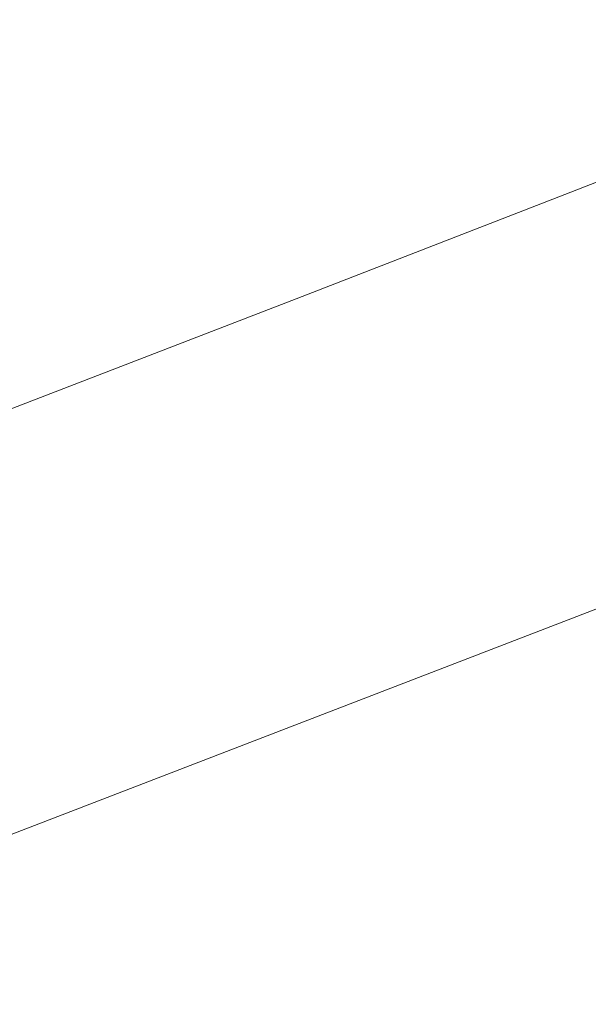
# Model space of a CAD drawing. Extents: x 1620613 to 1693141, y 557269 to 607790.
# Tile 75 of 256: x 1620780.66 to 1620782.1, y 607291.72 to 607294.2. Entities that reach past the tile are written whole.
import ezdxf

# ---------------------------------------------------------------- set-up
doc = ezdxf.new("R2010")
doc.units = 0
doc.header["$LTSCALE"] = 10
doc.header["$MEASUREMENT"] = 0
doc.linetypes.add('DGN Style 2', pattern=[7.346996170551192, 4.408197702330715, -2.938798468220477])
doc.linetypes.add('DGN Style 3', pattern=[10.28579463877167, 7.346996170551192, -2.938798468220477])
doc.layers.add('DT_X_Contour_Minor', color=136, linetype='DGN Style 3', lineweight=0)
doc.layers.add('SV_X_Top_of_Bank', color=97, linetype='DGN Style 2', lineweight=0)

# ---------------------------------------------------------------- blocks, each defined once
blk = doc.blocks.new('*U1004')
at = {"layer": 'DT_X_Contour_Minor', "transparency": 33554559, "flags": 128}
for points, elevation in [([(-15.21616715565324, 53.13950447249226), (-19.81874134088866, 49.86354265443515), (-20.72156229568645, 49.22141635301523), (-21.45749336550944, 48.69902108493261), (-22.02653455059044, 48.29635685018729), (-22.42868585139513, 48.01342364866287), (-23.27856947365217, 47.41857648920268), (-23.80416834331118, 46.98556298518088), (-24.74355223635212, 46.13265784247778), (-26.09672115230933, 44.85986106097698), (-27.86367509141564, 43.16717264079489), (-33.12726562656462, 38.09348133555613), (-34.87997650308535, 36.41065848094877), (-36.19041623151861, 35.16745839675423), (-37.05858481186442, 34.36388108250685), (-37.48448224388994, 33.99992653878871), (-38.03051386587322, 33.61554478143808), (-38.21858775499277, 33.48693160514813), (-38.37328570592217, 33.38937839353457), (-38.49460771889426, 33.32288514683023), (-38.5825537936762, 33.28745186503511), (-38.77257540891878, 33.23437640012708), (-38.88521126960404, 33.17604471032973), (-39.08060264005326, 33.04085623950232), (-39.3587495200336, 32.82881098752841), (-39.71965190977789, 32.53990895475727), (-40.79239896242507, 31.66702782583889), (-41.21281239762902, 31.37527341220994), (-41.66949241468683, 31.15467101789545), (-42.16243901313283, 31.00522064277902), (-42.6916521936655, 30.92692228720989), (-44.15124278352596, 30.8129960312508), (-44.65910627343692, 30.77541925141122), (-45.08800380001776, 30.74813360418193), (-45.43793536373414, 30.73113908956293), (-45.7089009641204, 30.72443570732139), (-46.78915318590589, 30.71716589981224), (-50.25550565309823, 29.22997960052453), (-51.06818505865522, 28.88110715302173), (-52.02064364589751, 28.47185536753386), (-53.11288141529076, 28.00222424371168), (-54.34489836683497, 27.47221378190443), (-57.81664914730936, 25.97834676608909), (-59.108489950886, 25.4196177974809), (-60.38019927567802, 24.86383115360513), (-61.63177712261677, 24.31098683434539), (-62.86322349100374, 23.76108483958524), (-66.12023850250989, 22.29860262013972), (-67.36429721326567, 21.74074830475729), (-68.65371208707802, 21.16404702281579), (-69.9884831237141, 20.56849877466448), (-71.36861032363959, 19.95410356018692), (-75.10942440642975, 18.29058703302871), (-76.51567851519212, 17.66446206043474), (-77.92883027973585, 17.03372453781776), (-79.34887969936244, 16.39837446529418), (-80.77582677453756, 15.75841184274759), (-84.59021584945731, 14.04569478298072), (-85.96780275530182, 13.42649090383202), (-87.23977166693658, 12.8534170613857), (-88.40612258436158, 12.32647325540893), (-89.46685550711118, 11.84565948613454), (-92.15465264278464, 10.62499615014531), (-93.16140094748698, 10.16824392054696), (-94.16579800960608, 9.713484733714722), (-95.16784382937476, 9.260718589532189), (-96.16753840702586, 8.809945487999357), (-98.83025562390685, 7.610541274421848), (-99.75191201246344, 7.19545492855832), (-100.5198432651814, 6.84974905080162), (-101.1340493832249, 6.573423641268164), (-101.5945303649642, 6.366478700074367), (-102.6175128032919, 5.907132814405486), (-103.011255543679, 5.728681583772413), (-103.425246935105, 5.537837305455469), (-103.8594869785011, 5.334599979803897), (-104.3139756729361, 5.1189696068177), (-105.5529437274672, 4.527431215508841), (-105.9805033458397, 4.32358178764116), (-106.3339561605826, 4.1556872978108), (-106.613302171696, 4.023747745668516), (-106.818541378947, 3.927763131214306), (-107.2670368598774, 3.719744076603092), (-107.4843943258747, 3.619638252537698), (-107.8000951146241, 3.475335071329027), (-108.2141392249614, 3.286834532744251), (-108.7265266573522, 3.054136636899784), (-110.2240175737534, 2.374679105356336), (-110.7152033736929, 2.152073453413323), (-111.0656425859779, 1.993849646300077), (-111.2753352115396, 1.900007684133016), (-111.3442812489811, 1.870547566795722), (-111.3404752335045, 1.87782971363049), (-111.3429190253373, 1.878463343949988), (-111.3531049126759, 1.874902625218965), (-111.371032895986, 1.867147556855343), (-111.3967029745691, 1.855198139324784), (-111.4754793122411, 1.817740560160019), (-111.5018743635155, 1.805381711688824), (-111.5219772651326, 1.796398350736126), (-111.5357880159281, 1.79079047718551), (-111.5433066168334, 1.788558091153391), (-111.5549666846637, 1.787105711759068), (-111.5624210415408, 1.784814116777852), (-111.5760390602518, 1.779028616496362), (-111.5958207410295, 1.769749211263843), (-111.6217660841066, 1.756975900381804), (-111.6991718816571, 1.718255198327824), (-111.7342200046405, 1.700687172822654), (-111.7813100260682, 1.677023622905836), (-111.8404419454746, 1.647264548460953), (-111.9116157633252, 1.611409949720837), (-112.2718580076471, 1.429865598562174), (-113.0350606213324, -0.2474059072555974), (-113.2177541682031, -0.6502334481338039), (-113.4387479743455, -1.13988542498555), (-113.6980420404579, -1.716361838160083), (-113.9956363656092, -2.379662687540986), (-114.8402882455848, -4.264230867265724), (-115.2146300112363, -4.99066763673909), (-115.7041663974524, -5.756551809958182), (-116.3088974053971, -6.561883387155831), (-117.0288230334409, -7.406662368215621), (-120.6572634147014, -11.44100822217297), (-121.7109238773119, -12.4702595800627), (-121.9242665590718, -12.67251216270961), (-122.1127258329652, -12.838162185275), (-122.2763016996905, -12.96720964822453), (-122.4149941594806, -13.0596545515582), (-122.7516628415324, -13.25737088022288), (-123.1181484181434, -13.47519358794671), (-123.9651036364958, -13.98037446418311), (-125.2925284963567, -14.77291350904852), (-127.1004229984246, -15.85281072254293), (-132.5621011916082, -19.11568085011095), (-134.3564604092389, -20.18775530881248), (-135.643279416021, -20.95682608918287), (-136.4225582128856, -21.4228931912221), (-136.6942967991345, -21.5859566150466), (-136.7422127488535, -21.61678750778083), (-136.7928334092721, -21.64935871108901), (-136.9087584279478, -21.72394915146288), (-137.0899878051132, -21.84055882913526), (-137.3365215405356, -21.99918774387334), (-138.0810173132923, -22.47822383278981), (-138.3978712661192, -22.6746115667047), (-138.790061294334, -22.90449770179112), (-139.2575873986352, -23.16788223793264), (-139.8004495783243, -23.46476517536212), (-142.5095905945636, -24.92838181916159), (-153.1870326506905, -30.13426355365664), (-155.2248335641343, -31.12493864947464), (-156.7621897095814, -31.86587176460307), (-157.7991010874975, -32.35706289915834), (-158.3355676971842, -32.59851205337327), (-159.0988856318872, -32.90938715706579), (-159.3740378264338, -33.02320973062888), (-159.6270059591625, -33.13152112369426), (-159.8577900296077, -33.23432133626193), (-160.0663900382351, -33.33161036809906), (-160.5930779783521, -33.58369954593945), (-160.8051329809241, -33.66154300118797), (-161.0462820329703, -33.70600648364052), (-161.3165251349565, -33.71708999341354), (-161.615862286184, -33.69479353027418), (-162.4528867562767, -33.59082966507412), (-162.9269289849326, -33.66899306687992), (-163.721287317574, -33.98145617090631), (-164.8359617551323, -34.52821897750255), (-166.2709522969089, -35.30928148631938), (-170.5246818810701, -37.7045144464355), (-172.1231266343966, -38.57648387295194), (-173.7281637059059, -39.39596743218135), (-175.339793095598, -40.16296512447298), (-176.9580148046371, -40.87747694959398), (-181.2820624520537, -42.71286066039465), (-182.7909117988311, -43.35069092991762), (-184.0744241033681, -43.88764395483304), (-185.1325993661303, -44.32371973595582), (-185.9654375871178, -44.65891827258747), (-187.8858901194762, -45.41827804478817), (-188.520472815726, -45.67012349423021), (-188.9838815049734, -45.85614001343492), (-189.2761161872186, -45.97632760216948), (-189.3971768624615, -46.0306862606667), (-189.4917733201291, -46.08787077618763), (-189.8211518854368, -46.28819430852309), (-190.7383402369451, -46.84627651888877), (-192.2433383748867, -47.76211740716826), (-194.3361462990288, -49.03571697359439), (-200.7007138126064, -52.90899405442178), (-202.8180694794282, -54.19743101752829), (-204.3967108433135, -55.15778409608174), (-205.4366379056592, -55.79005328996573), (-205.9378506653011, -56.09423859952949), (-206.5561322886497, -56.46795424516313), (-206.8614067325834, -56.64589492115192), (-207.3135188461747, -56.89943021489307), (-207.912468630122, -57.22856012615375), (-208.6582560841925, -57.63328465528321), (-212.4812187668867, -59.69838656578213), (-217.9525532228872, -61.78625121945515), (-218.9816974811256, -62.17902329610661), (-219.7242726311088, -62.46254038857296), (-220.1802786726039, -62.63680249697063), (-220.3497156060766, -62.70180962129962), (-220.4194552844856, -62.72948864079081), (-220.8007980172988, -62.87632058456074), (-221.8925214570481, -63.29605715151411), (-223.6946256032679, -63.98869834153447), (-226.2071104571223, -64.95424415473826), (-233.8542443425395, -67.8929058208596), (-236.4554405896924, -68.89391066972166), (-238.5236789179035, -69.69292896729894), (-240.0589593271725, -70.28996071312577), (-241.0612818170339, -70.68500590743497), (-243.0235312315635, -71.46914435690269), (-243.7578034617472, -71.7613185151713), (-244.4889330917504, -72.04973715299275), (-245.2169201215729, -72.33440027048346), (-245.9417645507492, -72.61530786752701), (-247.8704928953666, -73.35938743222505), (-248.5630352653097, -73.6199460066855), (-249.1941161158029, -73.8435620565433), (-249.7637354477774, -74.0302355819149), (-250.271893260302, -74.17996658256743), (-251.5450320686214, -74.52999255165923), (-252.0702619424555, -74.6602527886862), (-252.691097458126, -74.78851402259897), (-253.4075386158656, -74.91477625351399), (-254.2195854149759, -75.03903948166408), (-256.5125177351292, -75.36774275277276), (-256.9049860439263, -75.59858398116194), (-256.3626917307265, -76.04458021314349), (-254.8856347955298, -76.705731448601), (-252.4738152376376, -77.58203768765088), (-244.7959462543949, -80.20572766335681), (-242.204642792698, -81.01907846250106), (-240.1891341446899, -81.49136337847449), (-238.7494203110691, -81.62258241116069), (-237.8855012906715, -81.41273556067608), (-236.3494436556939, -80.39838944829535), (-235.4562545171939, -80.28305411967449), (-233.928730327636, -80.69780771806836), (-231.7668710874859, -81.64265024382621), (-228.9706767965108, -83.11758169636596), (-220.6683786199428, -87.75751747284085), (-217.8834685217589, -89.27032145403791), (-215.7554618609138, -90.32878156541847), (-214.2843586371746, -90.93289780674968), (-213.4701588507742, -91.08267017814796), (-212.174830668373, -90.87627134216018), (-211.6545913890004, -90.75436087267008), (-211.0653696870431, -90.54342859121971), (-210.4071655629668, -90.2434744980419), (-209.6799790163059, -89.85449859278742), (-207.6488383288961, -88.69853376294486), (-206.8963358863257, -88.28145190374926), (-206.1621840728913, -87.89717994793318), (-205.4463828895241, -87.54571789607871), (-204.7489323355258, -87.22706574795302), (-202.9135316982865, -86.42107322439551), (-202.161806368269, -86.10027413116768), (-201.2831808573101, -85.74237124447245), (-200.277655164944, -85.347364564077), (-199.1452292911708, -84.91525409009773), (-195.9562267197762, -83.71348776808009), (-194.8143689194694, -83.26692920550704), (-193.7805474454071, -82.82857825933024), (-192.8547622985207, -82.39843492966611), (-192.0370134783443, -81.97649921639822), (-190.0003983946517, -80.86228080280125), (-189.2093401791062, -80.45351616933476), (-188.3636268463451, -80.06288607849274), (-187.4632583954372, -79.69039053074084), (-186.5082348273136, -79.33602952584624), (-183.88863182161, -78.41524623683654), (-183.0039409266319, -78.10315325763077), (-182.3145704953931, -77.85746178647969), (-181.8205205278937, -77.67817182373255), (-181.5217910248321, -77.56528336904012), (-180.9856063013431, -77.35278283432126), (-180.6732185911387, -77.23195806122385), (-180.1381940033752, -77.02885914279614), (-179.3805325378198, -76.74348607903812), (-178.4002341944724, -76.37583887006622), (-175.4892561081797, -75.28574745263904), (-174.2415284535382, -74.81242216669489), (-172.6815790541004, -74.21001487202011), (-170.8094079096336, -73.47852556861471), (-168.6250150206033, -72.6179542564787), (-162.3836716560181, -70.15098807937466), (-160.3075015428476, -69.33094668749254), (-158.7599987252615, -68.72104714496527), (-157.7411632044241, -68.32128945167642), (-157.2509949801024, -68.131673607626), (-156.6487694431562, -67.906220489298), (-156.3778641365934, -67.78612823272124), (-156.0168173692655, -67.59494130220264), (-155.5656291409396, -67.33265969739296), (-155.0242994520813, -66.99928341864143), (-153.4605650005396, -66.01548710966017), (-152.8529017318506, -65.65113033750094), (-152.2027127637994, -65.29590725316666), (-151.5099980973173, -64.94981785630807), (-150.7747577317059, -64.61286214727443), (-148.7574158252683, -63.72649183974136), (-147.8165163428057, -63.32364140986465), (-146.5068243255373, -62.77986785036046), (-144.8283397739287, -62.09517116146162), (-142.7810626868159, -61.26955134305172), (-136.8299337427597, -58.88000098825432), (-134.7873558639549, -58.07134284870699), (-133.1229689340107, -57.4375311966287), (-131.8367729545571, -56.97856603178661), (-130.9287679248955, -56.69444735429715), (-129.0116757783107, -56.16992619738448), (-128.3709055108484, -55.98933264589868), (-127.8864138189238, -55.84094285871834), (-127.5582007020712, -55.72475683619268), (-127.3862661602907, -55.64077457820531), (-127.1361454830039, -55.45976024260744), (-127.0158877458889, -55.40442056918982), (-126.8427050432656, -55.37416230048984), (-126.6165973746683, -55.36898543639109), (-126.3375647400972, -55.38888997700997), (-125.5229110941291, -55.47541062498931), (-125.2490449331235, -55.50724031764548), (-125.0384366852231, -55.53783890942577), (-124.8910863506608, -55.56720640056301), (-124.8069939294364, -55.59534279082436), (-124.5621644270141, -55.72377337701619), (-121.6953630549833, -54.43029862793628), (-121.1401926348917, -54.18145993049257), (-120.7033105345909, -53.98929015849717), (-120.3847167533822, -53.85378931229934), (-120.1844112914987, -53.77495739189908), (-119.8079811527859, -53.64029750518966), (-119.6632141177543, -53.58463066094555), (-119.5112356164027, -53.51862504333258), (-119.3520456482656, -53.44228065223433), (-119.1856442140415, -53.35559748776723), (-118.732291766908, -53.11065735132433), (-118.5813705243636, -53.02933177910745), (-118.4686211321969, -52.96906016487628), (-118.394043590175, -52.92984250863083), (-118.3576378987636, -52.91167881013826), (-118.3114518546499, -52.8913142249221), (-118.2843343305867, -52.87942948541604), (-118.2376212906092, -52.8590487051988), (-118.1713127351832, -52.8301718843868), (-118.0854086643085, -52.79279902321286), (-117.8302037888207, -52.68181000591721), (-117.7463434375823, -52.64520010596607), (-117.6861660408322, -52.61861216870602), (-117.6496715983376, -52.60204619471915), (-117.6368601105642, -52.59550218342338), (-117.634273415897, -52.59141410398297), (-117.5621176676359, -52.55989399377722), (-117.3475904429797, -52.4683997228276), (-116.9906917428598, -52.31693129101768), (-116.4914215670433, -52.10548869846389), (-114.970205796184, -51.46167623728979), (-114.4185916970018, -51.22624495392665), (-113.9046612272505, -51.00281044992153), (-113.4284143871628, -50.79137272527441), (-112.9898511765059, -50.59193177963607), (-111.8705941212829, -50.07608496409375), (-111.4361631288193, -49.87686495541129), (-110.9723129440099, -49.66609004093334), (-110.479043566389, -49.44376022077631), (-109.9563549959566, -49.20987549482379), (-108.5232932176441, -48.57077635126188), (-107.9104807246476, -48.29830772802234), (-107.1468395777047, -47.96022621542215), (-106.2323697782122, -47.55653181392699), (-105.1670713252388, -47.08722452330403), (-102.1251705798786, -45.74825456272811), (-100.9267181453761, -45.21956756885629), (-99.6127864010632, -44.63773405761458), (-98.18337534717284, -44.00275402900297), (-96.63848498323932, -43.31462748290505), (-92.36480493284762, -41.40876133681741), (-90.7662950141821, -40.69468151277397), (-89.1760252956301, -39.98184164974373), (-87.59399577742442, -39.27024174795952), (-86.02020645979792, -38.55988180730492), (-81.83442187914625, -36.66724191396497), (-80.35566188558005, -35.99873885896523), (-79.05872034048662, -35.41270961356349), (-77.94359724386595, -34.90915417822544), (-77.01029259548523, -34.48807255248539), (-74.76390479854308, -33.47515329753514), (-73.82803864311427, -33.05414123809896), (-72.70523102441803, -32.55079450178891), (-71.39548194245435, -31.96511308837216), (-69.89879139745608, -31.29709699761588), (-65.65836132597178, -29.40594118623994), (-64.17550338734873, -28.7438384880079), (-62.90725212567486, -28.17589725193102), (-61.85360754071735, -27.70211747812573), (-61.01456963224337, -27.32249916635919), (-59.06327744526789, -26.43573228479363), (-58.40143171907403, -26.13440883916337), (-57.87936368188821, -25.89551366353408), (-57.49707333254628, -25.71904675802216), (-57.25456067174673, -25.60500812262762), (-56.79423049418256, -25.38414278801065), (-56.61580828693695, -25.29798916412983), (-56.42578929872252, -25.20517729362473), (-56.2241735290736, -25.1057071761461), (-56.01096097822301, -24.99957881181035), (-55.42693180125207, -24.70769217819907), (-55.17584401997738, -24.58463789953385), (-54.86060255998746, -24.43439003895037), (-54.48120742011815, -24.25694859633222), (-54.03765860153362, -24.05231357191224), (-52.76932351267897, -23.47036206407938), (-52.35306644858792, -23.27972813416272), (-52.05554657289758, -23.14428997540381), (-51.8767638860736, -23.0640475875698), (-51.81671838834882, -23.03900097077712), (-51.81491331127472, -23.04580435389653), (-51.80586088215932, -23.04392634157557), (-51.78005740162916, -23.03318976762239), (-51.73750286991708, -23.01359463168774), (-51.67819728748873, -22.98514093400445), (-51.49771433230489, -22.8974529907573), (-51.39857034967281, -22.84935450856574), (-51.23650061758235, -22.77082501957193), (-51.01150513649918, -22.66186452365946), (-50.72358390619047, -22.52247302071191), (-49.23312474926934, -21.80097365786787), (-49.14244847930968, -20.03365444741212), (-49.00203839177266, -19.51154287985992), (-48.6196693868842, -18.70263069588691), (-47.99534146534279, -17.6069178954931), (-47.12905462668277, -16.22440447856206), (-44.4963445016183, -12.15530121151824), (-43.46803317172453, -10.75049285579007), (-42.35763177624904, -9.587895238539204), (-41.16514031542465, -8.667508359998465), (-39.89055878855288, -7.989332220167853), (-36.38222129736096, -6.503810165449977), (-35.20540522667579, -6.00551539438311), (-34.30621013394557, -5.624772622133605), (-33.68463601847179, -5.361581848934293), (-33.34068288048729, -5.215943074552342), (-32.79363581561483, -4.984309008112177), (-32.37782533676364, -4.731976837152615), (-31.5406792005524, -4.148705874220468), (-30.2821974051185, -3.234496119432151), (-28.60237995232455, -1.989347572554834), (-23.56108586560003, 1.772300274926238), (-21.76660683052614, 3.090607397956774), (-20.1641402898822, 4.224292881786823), (-18.75368624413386, 5.173356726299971), (-17.53524469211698, 5.937798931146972), (-14.54208387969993, 7.730149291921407), (-13.53872524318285, 8.334381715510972), (-12.77351994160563, 8.802816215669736), (-12.24646797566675, 9.1354527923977), (-11.95756934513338, 9.332291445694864), (-11.50471077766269, 9.676130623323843), (-11.13367417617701, 9.918347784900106), (-10.3602082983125, 10.38711988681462), (-9.184313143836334, 11.08244692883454), (-7.605988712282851, 12.00432891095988), (-2.860551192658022, 14.76475411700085), (-1.204194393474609, 15.72995997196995), (0.2057978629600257, 16.5552586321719), (1.369425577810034, 17.24065009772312), (2.286688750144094, 17.78613436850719), (4.404237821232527, 19.05421616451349), (5.349744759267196, 19.62845602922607), (6.598103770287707, 20.40011427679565), (8.149314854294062, 21.36919090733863), (10.00337801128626, 22.5356859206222), (15.35134919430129, 25.90956379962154), (17.17177361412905, 27.06607961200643), (18.62206848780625, 28.00521863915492), (19.70223381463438, 28.72698088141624), (20.41226959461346, 29.23136633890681), (21.81219227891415, 30.28655851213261), (22.32136375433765, 30.52013040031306), (22.79893616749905, 30.42945193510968), (23.24490951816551, 30.01452311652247), (23.6592838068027, 29.27534394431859), (25.5192993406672, 25.06925698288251)], 0.2000414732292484), ([(-17.45736527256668, 52.90326992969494), (-21.39895877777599, 50.0977725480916), (-22.17212463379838, 49.54786270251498), (-22.80236784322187, 49.10048918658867), (-23.28968840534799, 48.75565200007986), (-23.63408632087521, 48.51335114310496), (-24.36191723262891, 48.00393063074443), (-24.86158497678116, 47.58533965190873), (-25.8147150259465, 46.71163209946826), (-27.22130737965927, 45.38280797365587), (-29.08136203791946, 43.59886727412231), (-34.64612420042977, 38.23486997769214), (-36.47441867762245, 36.47166088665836), (-37.78573048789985, 35.20503158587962), (-38.58005963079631, 34.43498207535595), (-38.85740610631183, 34.16151235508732), (-38.94539676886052, 34.04400650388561), (-38.93639807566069, 34.00681650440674), (-38.93534537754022, 33.99954533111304), (-38.93604386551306, 33.99367038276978), (-38.93849353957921, 33.98919165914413), (-38.94269439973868, 33.98610916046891), (-38.95623160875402, 33.97975079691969), (-38.96354734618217, 33.97610134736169), (-38.97534165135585, 33.96992177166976), (-38.99161452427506, 33.96121206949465), (-39.01236596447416, 33.94997224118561), (-39.11965601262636, 33.89161608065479), (-41.00425999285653, 32.35813691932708), (-41.41850579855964, 32.06585747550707), (-41.85355579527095, 31.84622449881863), (-42.30940998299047, 31.69923798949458), (-42.78606836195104, 31.62489794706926), (-45.05901724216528, 31.44748617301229), (-45.41155417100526, 31.3261421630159), (-45.47864930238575, 31.30298905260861), (-45.52884744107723, 31.28553429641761), (-45.56214858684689, 31.27377789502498), (-45.57855274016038, 31.26771984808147), (-45.60682844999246, 31.25629857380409), (-45.61209900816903, 31.25412344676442), (-45.61557950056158, 31.25263748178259), (-45.6172699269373, 31.25184067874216), (-45.61939097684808, 31.2506347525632), (-45.6221740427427, 31.24922665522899), (-45.63966620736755, 31.24067520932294), (-45.69890002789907, 31.21193393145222), (-45.82608510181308, 31.15654833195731), (-46.17424678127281, 31.00658998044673), (-46.74338506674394, 30.76205887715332), (-47.53349995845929, 30.42295502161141), (-49.93510847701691, 29.39258107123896), (-50.87372427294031, 28.98969278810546), (-51.88836527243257, 28.55380840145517), (-52.97903147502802, 28.08492791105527), (-54.14572288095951, 27.5830513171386), (-57.35826690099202, 26.20071892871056), (-58.58553470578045, 25.6693915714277), (-59.85793010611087, 25.11215879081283), (-61.17545310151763, 24.52902058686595), (-62.53810369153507, 23.91997695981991), (-66.2320087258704, 22.26132005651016), (-67.60640780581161, 21.64488324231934), (-68.95917626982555, 21.0395654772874), (-70.29031411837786, 20.44536676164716), (-71.5998213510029, 19.8622870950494), (-75.06299981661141, 18.3222333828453), (-76.39654123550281, 17.72836383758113), (-77.7997816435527, 17.10179548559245), (-79.27272104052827, 16.44252832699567), (-80.81535942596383, 15.7505623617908), (-85.0219937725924, 13.86172137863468), (-86.5189906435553, 13.18894839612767), (-87.85500549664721, 12.58726018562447), (-89.03003833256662, 12.05665674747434), (-90.04408915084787, 11.5971380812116), (-92.53358197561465, 10.46653466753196), (-93.46605290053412, 10.0434813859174), (-94.39634605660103, 9.622274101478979), (-95.32446144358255, 9.202912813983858), (-96.25039906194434, 8.785397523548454), (-98.7166623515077, 7.674484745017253), (-99.58089384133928, 7.285275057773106), (-100.32389084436, 6.950830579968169), (-100.9456533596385, 6.671151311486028), (-101.4461813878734, 6.446237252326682), (-102.6192768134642, 5.919486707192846), (-103.0579989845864, 5.720960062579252), (-103.4943439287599, 5.520443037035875), (-103.9283116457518, 5.317935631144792), (-104.3599021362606, 5.113437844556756), (-105.5076404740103, 4.565456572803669), (-105.9101584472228, 4.373629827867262), (-106.2569086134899, 4.209135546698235), (-106.5478909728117, 4.071973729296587), (-106.7831055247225, 3.962144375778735), (-107.3359872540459, 3.705709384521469), (-107.582444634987, 3.592054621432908), (-107.907155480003, 3.44341657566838), (-108.3101197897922, 3.25979524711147), (-108.7913375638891, 3.041190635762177), (-110.1789229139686, 2.411600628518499), (-110.6338851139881, 2.205665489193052), (-110.9580827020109, 2.060052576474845), (-111.1515156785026, 1.974761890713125), (-111.214184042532, 1.949793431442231), (-111.2069468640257, 1.96364050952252), (-111.2115937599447, 1.964845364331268), (-111.2309623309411, 1.958074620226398), (-111.2650525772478, 1.943328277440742), (-111.3138644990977, 1.920606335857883), (-111.4636585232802, 1.849380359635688), (-111.5138489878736, 1.825879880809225), (-111.5520748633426, 1.808797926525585), (-111.5783361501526, 1.798134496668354), (-111.5926328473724, 1.793889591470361), (-111.6148045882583, 1.791127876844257), (-111.6289791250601, 1.786770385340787), (-111.6548739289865, 1.775769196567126), (-111.6924890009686, 1.758124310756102), (-111.7418243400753, 1.733835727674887), (-111.8890122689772, 1.660207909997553), (-111.9556566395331, 1.62680212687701), (-112.0451988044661, 1.581805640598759), (-112.1576387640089, 1.525218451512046), (-112.2929765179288, 1.457040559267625), (-112.9779808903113, 1.111832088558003), (-114.4292185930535, -2.077517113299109), (-114.7156034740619, -2.707376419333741), (-114.9527991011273, -3.230090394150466), (-115.140805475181, -3.645659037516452), (-115.2796225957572, -3.954082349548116), (-115.5842159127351, -4.633684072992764), (-115.7192088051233, -4.895647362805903), (-115.8957424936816, -5.171835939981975), (-116.1138169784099, -5.46224980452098), (-116.373432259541, -5.766888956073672), (-117.6818987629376, -7.221730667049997), (-120.7368154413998, -10.20587712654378), (-121.3553677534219, -10.7922755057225), (-121.9017746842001, -11.27255073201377), (-122.3760362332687, -11.64670280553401), (-122.7781524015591, -11.91473172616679), (-123.7542683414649, -12.48797797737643), (-124.3046113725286, -12.81351193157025), (-125.2235535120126, -13.36017910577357), (-126.5110947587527, -14.1279794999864), (-128.1672351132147, -15.11691311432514), (-133.0750748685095, -18.04891371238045), (-134.6900997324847, -19.01396191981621), (-135.8542945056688, -19.71010609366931), (-136.5676591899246, -20.13734623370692), (-136.8301937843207, -20.29568234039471), (-136.929179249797, -20.35937324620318), (-137.0337521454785, -20.42665931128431), (-137.273231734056, -20.58074932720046), (-137.6476180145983, -20.82164329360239), (-138.1569109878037, -21.14934121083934), (-139.6949011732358, -22.1389409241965), (-140.3494626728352, -22.54464155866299), (-141.1596545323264, -23.01954367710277), (-142.125476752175, -23.56364727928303), (-143.2469293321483, -24.17695236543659), (-148.8435122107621, -27.20051289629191), (-155.6668337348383, -30.52728392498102), (-156.9690717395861, -31.16036576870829), (-157.9515050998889, -31.63385228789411), (-158.6141338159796, -31.9477434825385), (-158.9569578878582, -32.10203935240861), (-159.4447492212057, -32.30070123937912), (-159.6311749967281, -32.37850830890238), (-159.8246088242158, -32.46293310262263), (-160.0250507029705, -32.55397562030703), (-160.232500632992, -32.65163586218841), (-160.7950445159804, -32.9208868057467), (-161.0059018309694, -33.00597154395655), (-161.2165658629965, -33.05928755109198), (-161.4270366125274, -33.08083482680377), (-161.6373140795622, -33.07061337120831), (-162.1977962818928, -33.00099784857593), (-162.5945986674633, -33.09803384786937), (-163.3646441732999, -33.44135348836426), (-164.5079327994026, -34.03095676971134), (-166.0244645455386, -34.86684369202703), (-170.5662066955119, -37.42425367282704), (-172.2728793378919, -38.35526261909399), (-173.9865906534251, -39.23023197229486), (-175.7073406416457, -40.04916173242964), (-177.435129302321, -40.81205189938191), (-182.0519506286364, -42.77170622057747), (-183.6363930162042, -43.44221749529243), (-184.9271041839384, -43.98401057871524), (-185.9240841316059, -44.39708547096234), (-186.6273328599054, -44.68144217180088), (-188.1110211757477, -45.26810245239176), (-188.6012821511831, -45.46267125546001), (-188.9592988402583, -45.60638245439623), (-189.1850712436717, -45.69923604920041), (-189.2785993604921, -45.74123203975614), (-189.3516819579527, -45.78541120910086), (-189.6950575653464, -45.99428155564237), (-190.6703724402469, -46.58775821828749), (-192.2776265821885, -47.56584119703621), (-194.5168199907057, -48.92853049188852), (-201.330588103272, -53.07517703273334), (-203.5688460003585, -54.43730063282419), (-205.1732936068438, -55.41368652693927), (-206.143930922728, -56.00433471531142), (-206.4807579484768, -56.20924519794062), (-206.5338829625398, -56.24135621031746), (-206.56011325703, -56.25664552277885), (-206.5989603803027, -56.27843020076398), (-206.6504243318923, -56.30671024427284), (-206.71450511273, -56.34148565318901), (-207.042988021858, -56.51892674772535), (-216.8652858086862, -60.26712173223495), (-218.7128353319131, -60.9722375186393), (-220.04592770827, -61.48121559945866), (-220.8645629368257, -61.79405597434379), (-221.1687410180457, -61.91075864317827), (-221.2939397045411, -61.96044881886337), (-221.6560887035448, -62.10013437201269), (-222.648636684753, -62.48192339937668), (-224.2715836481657, -63.10581590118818), (-226.5249295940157, -63.97181187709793), (-233.3743840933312, -66.60393911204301), (-235.7518862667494, -67.51956538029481), (-237.7473019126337, -68.29234875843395), (-239.3606310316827, -68.92228924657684), (-240.5918736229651, -69.40938684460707), (-243.3657384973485, -70.51785658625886), (-244.3541457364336, -70.9117544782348), (-245.2389687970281, -71.2620958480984), (-246.0202076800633, -71.56888069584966), (-246.6978623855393, -71.83210902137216), (-248.3668293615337, -72.47597585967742), (-248.9959418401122, -72.7096468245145), (-249.6315540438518, -72.92775959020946), (-250.2736659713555, -73.1303141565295), (-250.922277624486, -73.31731052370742), (-252.6605749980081, -73.79522323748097), (-253.3777047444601, -73.97307582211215), (-254.2253709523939, -74.14819904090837), (-255.2035736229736, -74.32059289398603), (-256.3123127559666, -74.49025738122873), (-259.4429990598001, -74.9390568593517), (-259.9788609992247, -75.2542390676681), (-259.2384320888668, -75.86318608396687), (-257.2217123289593, -76.76589790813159), (-253.9287017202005, -77.96237454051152), (-243.4456189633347, -81.5446653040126), (-239.9443442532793, -82.67948381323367), (-237.3028321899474, -83.39722126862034), (-235.5210827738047, -83.69787767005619), (-234.599096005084, -83.58145301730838), (-233.2868148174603, -82.71487920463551), (-232.5237475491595, -82.61634619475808), (-231.218756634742, -82.97067752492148), (-229.3718420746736, -83.77787319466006), (-226.9830038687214, -85.03793320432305), (-219.8902037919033, -89.00191234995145), (-217.497983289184, -90.29225249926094), (-215.6409218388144, -91.19028858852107), (-214.3190194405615, -91.6960206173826), (-213.532276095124, -91.80944858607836), (-212.1478392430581, -91.58885108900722), (-211.5918114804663, -91.45855411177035), (-210.9620558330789, -91.23311130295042), (-210.2585722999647, -90.91252266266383), (-209.4813608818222, -90.49678819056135), (-207.310493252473, -89.26130182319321), (-206.5328441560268, -88.82721764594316), (-205.8280475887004, -88.45157989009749), (-205.1961035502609, -88.13438855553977), (-204.6370120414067, -87.87564364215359), (-203.2432380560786, -87.26358576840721), (-202.625732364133, -87.00239332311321), (-201.8185457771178, -86.67785939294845), (-200.8216782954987, -86.28998397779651), (-199.63512991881, -85.83876707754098), (-196.2180930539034, -84.55106669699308), (-194.9945850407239, -84.07257631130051), (-193.8868386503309, -83.60288043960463), (-192.8948538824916, -83.14197908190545), (-192.018630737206, -82.68987223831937), (-189.8363845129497, -81.49598000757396), (-188.9887605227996, -81.05798606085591), (-188.0825732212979, -80.63942339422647), (-187.1178226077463, -80.2402920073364), (-186.0945086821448, -79.86059190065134), (-183.2875871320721, -78.87396665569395), (-182.3396351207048, -78.53955701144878), (-181.6009702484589, -78.276297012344), (-181.0715925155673, -78.08418665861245), (-180.7515019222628, -77.96322594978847), (-180.1769765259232, -77.73553025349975), (-179.8737207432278, -77.61785036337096), (-179.3948474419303, -77.4355824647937), (-178.7403566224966, -77.1887265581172), (-177.9102482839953, -76.87728264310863), (-175.4624693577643, -75.96064819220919), (-174.3456440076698, -75.53590440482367), (-172.8310021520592, -74.94914888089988), (-170.9185437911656, -74.20038162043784), (-168.6082689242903, -73.28960262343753), (-161.9171139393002, -70.64484298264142), (-159.6972275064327, -69.7679149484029), (-158.0559344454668, -69.12070057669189), (-156.9932347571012, -68.70319986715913), (-156.5091284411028, -68.51541282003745), (-155.9896360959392, -68.32093224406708), (-155.7559475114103, -68.21733815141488), (-155.4445010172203, -68.05241630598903), (-155.0552966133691, -67.82616670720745), (-154.5883343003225, -67.5385893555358), (-153.2394242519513, -66.68994607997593), (-152.7152412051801, -66.37564430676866), (-152.1543746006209, -66.06922144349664), (-151.5568244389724, -65.77067749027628), (-150.9225907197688, -65.480012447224), (-149.182389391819, -64.71541087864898), (-148.3115284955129, -64.34412459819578), (-147.0040968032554, -63.80371693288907), (-145.2600943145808, -63.09418788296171), (-143.0795210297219, -62.21553744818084), (-136.6825645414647, -59.64697444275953), (-134.4940270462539, -58.77966739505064), (-132.726131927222, -58.10416850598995), (-131.378879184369, -57.62047777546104), (-130.4522688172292, -57.32859520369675), (-128.5421643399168, -56.8059858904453), (-127.9128130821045, -56.63172460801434), (-127.4573376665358, -56.50089774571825), (-127.1757380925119, -56.41350530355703), (-127.0680143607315, -56.36954728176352), (-126.9710139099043, -56.26575682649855), (-126.7956728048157, -56.1396739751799), (-126.7287661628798, -56.11255874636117), (-126.6031924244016, -56.08524856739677), (-126.418951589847, -56.05774343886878), (-126.176043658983, -56.03004336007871), (-125.4500663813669, -55.9559165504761), (-125.2042487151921, -55.92880988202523), (-125.0112786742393, -55.90308498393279), (-124.8711562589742, -55.87874185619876), (-124.7838814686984, -55.85578049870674), (-124.6216121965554, -55.79639257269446), (-124.5715618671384, -55.77771408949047), (-124.5431128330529, -55.76621958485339), (-124.5362650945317, -55.76190905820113), (-124.5510186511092, -55.76478251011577), (-124.6191631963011, -55.78202368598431), (-124.5718470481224, -55.75624373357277), (-124.3787901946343, -55.66597299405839), (-124.0399926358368, -55.511211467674), (-123.555454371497, -55.29195915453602), (-122.0690313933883, -54.62129860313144), (-121.5602130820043, -54.39369512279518), (-121.1485753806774, -54.21388009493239), (-120.834118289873, -54.0818535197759), (-120.6168418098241, -53.99761539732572), (-120.1670120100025, -53.83669834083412), (-119.9940170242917, -53.77017708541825), (-119.8124044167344, -53.69130111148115), (-119.622174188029, -53.60007041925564), (-119.42332633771, -53.49648500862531), (-118.8815752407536, -53.20378428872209), (-118.7012260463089, -53.10660114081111), (-118.5664917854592, -53.03457723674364), (-118.4773724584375, -52.98771257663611), (-118.4338680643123, -52.96600716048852), (-118.378676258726, -52.94167170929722), (-118.3462711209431, -52.92746957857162), (-118.2904495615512, -52.90311477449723), (-118.211211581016, -52.86860729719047), (-118.108557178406, -52.82394714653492), (-117.8035902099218, -52.69131651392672), (-117.7033780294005, -52.64756809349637), (-117.6314667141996, -52.61579580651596), (-117.5878562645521, -52.59599965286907), (-117.5725466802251, -52.58817963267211), (-117.5694556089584, -52.58329442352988), (-117.5023191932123, -52.5537070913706), (-117.3032282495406, -52.46860900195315), (-116.9721827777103, -52.32800015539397), (-116.5091827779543, -52.1318805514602), (-115.0985767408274, -51.53488059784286), (-114.5787590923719, -51.31273690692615), (-114.0772606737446, -51.09405579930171), (-113.594081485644, -50.87883727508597), (-113.1292215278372, -50.66708133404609), (-111.914020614, -50.10701560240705), (-111.4423497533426, -49.89071825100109), (-110.938737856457, -49.6618754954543), (-110.4031849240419, -49.42048733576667), (-109.8356909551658, -49.16655377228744), (-108.2797856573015, -48.47267039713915), (-107.637205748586, -48.18686541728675), (-106.8763949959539, -47.84986300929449), (-105.9973533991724, -47.46166317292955), (-105.0000809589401, -47.02226590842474), (-102.1830466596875, -45.78227663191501), (-101.0416261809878, -45.27859689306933), (-99.730140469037, -44.69754963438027), (-98.24858952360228, -44.03913485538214), (-96.59697334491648, -43.3033525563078), (-91.96590989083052, -41.23810973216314), (-90.26453862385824, -40.47824782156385), (-88.63372241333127, -39.7475942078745), (-87.07346125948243, -39.0461488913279), (-85.58375516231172, -38.37391187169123), (-81.70527897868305, -36.62022421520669), (-80.33508533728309, -36.00080075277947), (-79.13336155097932, -35.4577961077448), (-78.1001076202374, -34.99121027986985), (-77.23532354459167, -34.60104326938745), (-75.15385914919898, -33.66248966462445), (-74.2553197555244, -33.25839136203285), (-73.12079987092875, -32.75001165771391), (-71.75029949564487, -32.13735055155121), (-70.14381862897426, -31.4204080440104), (-65.54522899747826, -29.36951948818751), (-63.95151954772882, -28.65803548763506), (-62.61933342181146, -28.0617499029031), (-61.54867061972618, -27.58066273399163), (-60.73953114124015, -27.21477398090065), (-58.93052363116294, -26.39266852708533), (-58.31693849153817, -26.11331703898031), (-57.83293870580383, -25.89184166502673), (-57.47852427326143, -25.72824240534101), (-57.25369519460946, -25.62251925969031), (-56.82693145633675, -25.41775902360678), (-56.65531035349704, -25.33478436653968), (-56.46051984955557, -25.23943057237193), (-56.24255994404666, -25.13169764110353), (-56.0014306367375, -25.01158557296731), (-55.32752661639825, -24.67478120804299), (-55.05126318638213, -24.53896794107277), (-54.72790091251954, -24.38413141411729), (-54.35743979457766, -24.21027162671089), (-53.93987983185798, -24.01738857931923), (-52.76358814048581, -23.47766943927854), (-52.37750348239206, -23.30100356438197), (-52.10146827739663, -23.1757952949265), (-51.93548252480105, -23.10204463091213), (-51.87954622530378, -23.07975157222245), (-51.87711536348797, -23.08891355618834), (-51.86492463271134, -23.08638447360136), (-51.83017558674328, -23.07192573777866), (-51.77286822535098, -23.04553734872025), (-51.69300254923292, -23.00721930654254), (-51.44994965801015, -22.88913165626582), (-51.31643438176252, -22.82435836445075), (-51.09817822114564, -22.71860422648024), (-50.7951811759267, -22.5718692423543), (-50.40744324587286, -22.38415341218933), (-48.4002708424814, -21.41252423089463), (-48.36751615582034, -20.77412141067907), (-48.22934931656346, -20.45036320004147), (-47.82888652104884, -19.75268977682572), (-47.16612776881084, -18.68110114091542), (-46.24107306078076, -17.23559729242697), (-43.42453256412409, -12.8823667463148), (-42.35470139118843, -11.39228932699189), (-41.25761324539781, -10.18697997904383), (-40.13326812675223, -9.266438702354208), (-38.98166603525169, -8.63066549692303), (-35.87438449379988, -7.314961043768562), (-34.83209626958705, -6.873628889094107), (-34.0356927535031, -6.536410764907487), (-33.48517394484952, -6.303306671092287), (-33.18053984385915, -6.174316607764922), (-32.69602851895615, -5.96916181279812), (-32.28319507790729, -5.712428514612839), (-31.40807824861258, -5.096094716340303), (-30.07067803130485, -4.120160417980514), (-28.27099442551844, -2.784625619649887), (-22.85546029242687, 1.256267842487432), (-20.95785962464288, 2.654420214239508), (-19.32670822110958, 3.818207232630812), (-17.96200608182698, 4.747628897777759), (-16.86375320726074, 5.442685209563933), (-14.29034455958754, 6.983681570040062), (-13.4230960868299, 7.5066692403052), (-12.75140715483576, 7.919884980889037), (-12.2752777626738, 8.223328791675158), (-11.99470791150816, 8.417000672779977), (-11.50726769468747, 8.787096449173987), (-11.10789761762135, 9.047810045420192), (-10.27536754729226, 9.552379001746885), (-9.009677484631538, 10.30080331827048), (-7.310827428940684, 11.2930829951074), (-2.203013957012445, 14.26430261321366), (-0.4445038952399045, 15.288643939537), (1.00016618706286, 16.13325320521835), (2.130996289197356, 16.79813040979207), (2.947986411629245, 17.28327555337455), (4.70817343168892, 18.33735318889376), (5.556006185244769, 18.85372868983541), (6.779364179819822, 19.61229696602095), (8.37824741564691, 20.61305801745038), (10.35265589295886, 21.85601184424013), (16.11844548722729, 25.49347908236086), (18.05360645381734, 26.71963120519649), (19.53474715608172, 27.66998714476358), (20.56186759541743, 28.34454690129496), (21.13496777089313, 28.7433104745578), (22.05787455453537, 29.43895175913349), (22.41446905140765, 29.54562768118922), (22.79207245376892, 29.34392448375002), (23.19068476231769, 28.83384216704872), (23.61030597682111, 28.01538073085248), (25.61755909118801, 23.47634274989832)], 0.6000414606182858)]:
    blk.add_lwpolyline(points, dxfattribs=dict(at, elevation=elevation))

msp = doc.modelspace()

# ---------------------------------------------------------------- linework, layer by layer
at = {"layer": 'SV_X_Top_of_Bank', "extrusion": (0.007114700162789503, -0.05176716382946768, 0.9986338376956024), "elevation": -18855.21206843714, "flags": 128}
msp.add_lwpolyline([(1688341.399474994, 380495.2335694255), (1688359.531308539, 380495.7043637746), (1688370.463455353, 380498.0725351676), (1688395.572580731, 380506.740670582), (1688420.940108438, 380511.7574321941), (1688444.138128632, 380518.355338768), (1688467.22231404, 380528.7305743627), (1688491.262317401, 380540.2151339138), (1688508.535586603, 380545.2887184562), (1688513.5223003, 380548.4010002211), (1688516.051220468, 380548.1495454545), (1688520.39603739, 380549.3039635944), (1688525.368929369, 380551.0706712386)], dxfattribs=at)
at = {"layer": 'SV_X_Top_of_Bank', "extrusion": (0.04489057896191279, -0.1067836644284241, 0.9932683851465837), "elevation": 8952.639644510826, "flags": 128}
msp.add_lwpolyline([(1729619.200279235, -67683.47041249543), (1729610.048117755, -67689.2494116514), (1729593.286163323, -67692.1110974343), (1729566.643396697, -67690.50938442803), (1729551.852254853, -67691.88192179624), (1729536.554039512, -67691.83763185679), (1729515.835796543, -67695.68964613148), (1729501.149706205, -67697.72199223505), (1729469.279658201, -67698.3224800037)], dxfattribs=at)

# ---------------------------------------------------------------- block references
at = {"layer": 'DT_X_Contour_Minor', "transparency": 33554559}
msp.add_blockref('*U1004', (1621028.060791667, 607365.3311666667, 1050.599958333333), dxfattribs=at)

doc.saveas('drawing.dxf')
